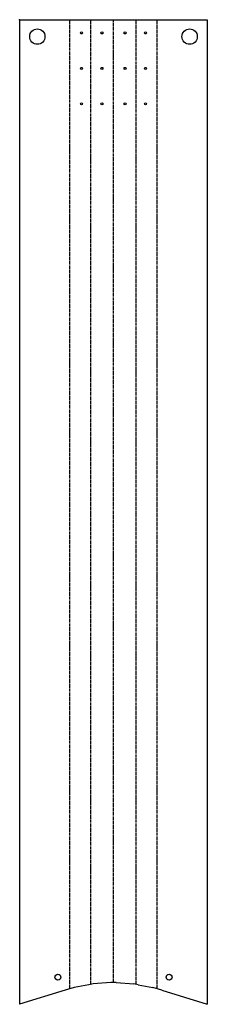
# Model space of a CAD drawing. Header units: millimetres. Extents: x 0 to 638, y 0 to 3339.
import ezdxf

# ---------------------------------------------------------------- set-up
doc = ezdxf.new("R2010")
doc.units = ezdxf.units.MM
doc.header["$PDSIZE"] = -1
doc.linetypes.add('SLD-İki-Kısa-Kesik-Çizgili-Uzun-Kesik-Çizgi', pattern=[15.748, 8.128, -1.524, 1.524, -1.524, 1.524, -1.524])
doc.linetypes.add('SLD-Sürekli', pattern=[0])

msp = doc.modelspace()

# ---------------------------------------------------------------- linework, layer by layer
at = {"color": 7, "linetype": 'SLD-Sürekli', "lineweight": 25}
for p, q in [((0.4, 3338.6), (0.4, 0.4)), ((0.4, 3338.6), (637.5, 3338.6)), ((637.5, 3338.6), (637.5, 0.4)), ((234.8, 66.9), (185, 57.1)), ((249.6, 69.4), (234.8, 66.9)), ((310.1, 74.2), (249.6, 69.4)), ((327.9, 74.2), (310.1, 74.2)), ((327.9, 74.2), (388.3, 69.4)), ((403.1, 66.9), (388.3, 69.4)), ((403.1, 66.9), (452.9, 57.1)), ((155.3, 47.8), (0.4, 0.4)), ((185, 57.1), (155.3, 47.8)), ((482.6, 47.8), (452.9, 57.1)), ((482.6, 47.8), (637.5, 0.4))]:
    msp.add_line(p, q, dxfattribs=at)
at = {"color": 7, "linetype": 'SLD-İki-Kısa-Kesik-Çizgili-Uzun-Kesik-Çizgi'}
for p, q in [((170.2, 52.5), (170.2, 3338.6)), ((242.2, 68.1), (242.2, 3338.6)), ((319, 74.2), (319, 3338.6)), ((395.7, 68.1), (395.7, 3338.6)), ((467.7, 52.5), (467.7, 3338.6))]:
    msp.add_line(p, q, dxfattribs=at)
at = {"color": 7, "linetype": 'SLD-Sürekli', "lineweight": 25}
for centre, radius in [((60.4, 3281.1), 26), ((577.5, 3281.1), 26), ((209.9, 3293.6), 3.4), ((279.9, 3293.6), 3.4), ((358.1, 3293.6), 3.4), ((428, 3293.6), 3.4), ((209.9, 3173.6), 3.4), ((279.9, 3173.6), 3.4), ((358.1, 3173.6), 3.4), ((428, 3173.6), 3.4), ((209.9, 3053.6), 3.4), ((279.9, 3053.6), 3.4), ((358.1, 3053.6), 3.4), ((428, 3053.6), 3.4), ((130.3, 92.4), 10), ((507.6, 92.4), 10)]:
    msp.add_circle(centre, radius, dxfattribs=at)
at = {"color": 7, "linetype": 'SLD-Sürekli'}
msp.add_point((0.4, 3338.6), dxfattribs=at)

doc.saveas('drawing.dxf')
